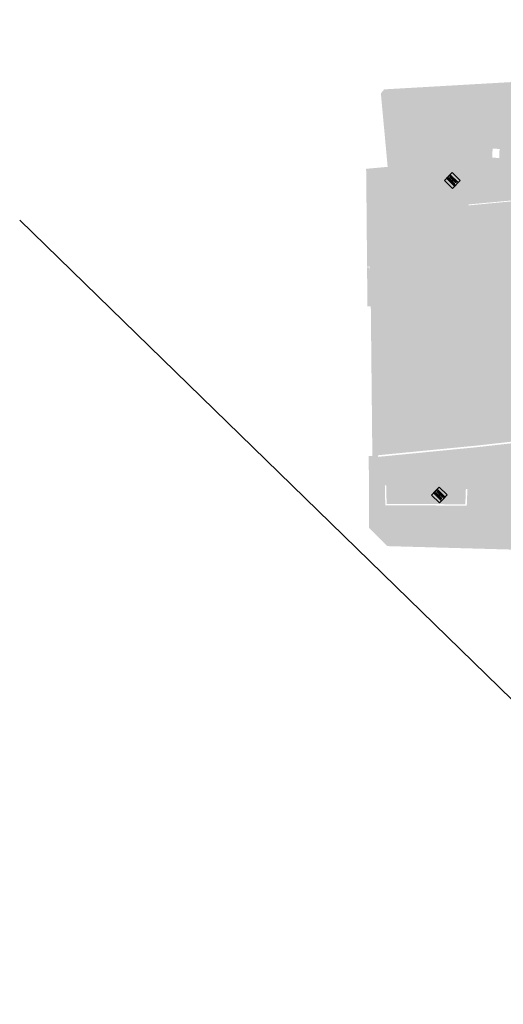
# Model space of a CAD drawing. Header units: metres. Extents: x -95 to 251, y -129 to 218.
# Tile 1 of 3: x -95 to -4, y -129 to 55. Entities that reach past the tile are written whole.
import ezdxf
from ezdxf.xclip import XClip

# ---------------------------------------------------------------- set-up
doc = ezdxf.new("R2010")
doc.units = ezdxf.units.M
doc.header["$LTSCALE"] = 0.01
doc.header["$MEASUREMENT"] = 0
doc.header["$XCLIPFRAME"] = 0
doc.linetypes.add('Wipeout_Contour', pattern=[100, 0, -100])
for name, color, linetype in [('0_MDCP z klauzulą', 7, 'Continuous'), ('2_hydranty.PZT', 7, 'Continuous'), ('3_utwardzenia.PZT', 7, 'Continuous'), ('3_zieleń.PZT', 7, 'Continuous'), ('Mapa Lądowisko Bochnia_5_0', 7, 'Continuous')]:
    doc.layers.add(name, color=color, linetype=linetype)
picture_1 = doc.add_image_def('image1.tif', size_in_pixel=(6614, 4961))

# ---------------------------------------------------------------- blocks, each defined once
blk = doc.blocks.new('Rysunek_1_5', base_point=(78.12, 44.48))
at = {"layer": 'Mapa Lądowisko Bochnia_5_0', "color": 9, "lineweight": 0}
image = blk.add_image(picture_1, insert=(55.67, -129.07), size_in_units=(279.99, 210.02), rotation=45.7581, dxfattribs=at)
image.set_boundary_path([(-0.5, -0.5), (6613.5, 4960.5)])

msp = doc.modelspace()

# ---------------------------------------------------------------- hatches: boundary and pattern name
at = {"layer": '2_hydranty.PZT', "linetype": 'Continuous', "lineweight": 0}
for points in [[(-13.93, 26.38), (-15.4, 24.88), (-13.9, 23.41), (-12.43, 24.91)], [(-16.36, -32.4), (-17.83, -33.9), (-16.33, -35.37), (-14.86, -33.87)]]:
    msp.add_hatch(color=1, dxfattribs=at).paths.add_polyline_path(points)
at = {"layer": '3_utwardzenia.PZT', "linetype": 'Continuous', "lineweight": 0, "transparency": 33554559}
h = msp.add_hatch(color=254, dxfattribs=at)
h.paths.add_polyline_path([(-29.85, 8.65), (-29.35, 8.7), (-29.35, 7.81), (-26.7, 7.67), (-22.89, 7.6), (-21.82, 7.73), (-20.61, 8.12), (-19.74, 8.56), (-19.16, 8.88), (-18.03, 9.77), (-12.15, 15.65), (-9.87, 17.76), (-8.69, 18.43), (-7.68, 18.82), (-6.31, 19.18), (1.45, 19.31), (2.94, 19.79), (7.07, 22.35), (13.39, 19.34), (13.36, 19.07), (10.92, 19.09), (10.93, 18.94), (10.3, 18.94), (10.32, 17.63), (9.97, 17.63), (10.01, 16.06), (7.73, 16.09), (7.16, 16.63), (1.37, 16.65), (0.57, 16.46), (-0.42, 16.09), (-0.92, 15.7), (-1.4, 15.11), (-1.74, 14.36), (-1.92, 13.61), (-1.91, 8.49), (-1.87, 7.78), (-1.71, 7.11), (-1.36, 6.64), (-0.89, 6.16), (-0.27, 5.76), (0.25, 5.66), (0.59, 5.67), (7.99, 5.83), (8, 3.75), (0.59, 3.77), (0.25, 3.77), (-0.43, 3.5), (-1.1, 3.01), (-1.5, 2.49), (-1.79, 1.88), (-1.88, -10.05), (-1.8, -11.22), (-1.55, -12.36), (-1.19, -13.32), (-0.71, -14.15), (0.33, -15.51), (1.31, -16.53), (2.53, -17.39), (4.09, -18.06), (5.87, -18.4), (8.06, -18.43), (7.73, -8.61), (16.37, -8.6), (16.37, -11.45), (18.53, -11.45), (18.53, -10.43), (21.61, -10.44), (21.6, -11.44), (23.96, -11.47), (23.97, -10.46), (34.7, -10.5), (34.71, -8.59), (42.4, -8.74), (44.12, -8.73), (45.52, -8.56), (46.74, -8.58), (47.37, -8.59), (52.82, -8.62), (52.86, -10.5), (55.24, -10.46), (61.63, -10.5), (61.63, -10.2), (67.14, -8.28), (71.21, -6.83), (71.43, -6.63), (71.52, -6.36), (71.56, -5.79), (71.45, -5.48), (71.23, -5.27), (66.53, -3.38), (67.07, 17.83), (71.66, 17.77), (72, 17.89), (72.17, 18.23), (72.19, 19.17), (72.24, 21.55), (72.16, 23.17), (71.84, 24.28), (71.53, 24.89), (70.56, 26.01), (69.39, 26.83), (68.03, 27.39), (66.83, 27.62), (65.85, 27.61), (64.98, 27.3), (63.86, 26.75), (62.47, 25.84), (61.28, 24.79), (59.93, 23.5), (58.94, 22.56), (57.97, 21.38), (57.38, 20.33), (57.02, 18.76), (55.52, 19.22), (55.21, 18.06), (54.82, 18.02), (33.14, 17.86), (27.81, 17.85), (24.39, 17.84), (10.2, 24.76), (10.76, 25.18), (13.54, 27.72), (13.7, 28.45), (12.96, 29.77), (12.13, 44.15), (18.15, 44.49), (19.75, 42.31), (20.53, 28.06), (21.13, 26.11), (21.86, 25.12), (22.43, 24.61), (23.29, 24.11), (24.35, 23.84), (32.09, 23.83), (47.89, 23.76), (48.74, 25.03), (48.86, 31.45), (44.14, 31.36), (44.09, 33.96), (34.44, 33.86), (34.45, 39.96), (35.2, 39.96), (35.21, 43.1), (34.46, 43.1), (34.46, 44.33), (33.61, 44.34), (33.55, 45.38), (42.85, 45.91), (42.91, 45.27), (47.07, 45.61), (47.01, 46.15), (50.15, 46.33), (51.47, 34.81), (51.9, 33.93), (52.65, 33.25), (53.57, 32.84), (54.68, 32.73), (74.34, 33.29), (90.34, 33.64), (102.14, 33.96), (103.34, 34.08), (104.34, 34.33), (105.36, 34.8), (106.21, 35.3), (106.91, 35.89), (107.61, 36.6), (108.18, 37.29), (108.51, 37.99), (108.64, 38.43), (108.75, 39.42), (108.72, 41.45), (108.68, 41.86), (108.67, 42.49), (106.57, 48.19), (106.29, 49.17), (106.23, 49.56), (107.22, 49.62), (115.2, 50.28), (115.27, 38.26), (115.5, 25.24), (115.41, 22.26), (115.07, 18.58), (114.89, 17.26), (112.81, 7.07), (110.76, -3.02), (106.52, -23.75), (102.72, -42.3), (101.7, -47), (95.42, -46.82), (99.36, -26.85), (98.15, -25.52), (96.07, -24.76), (95.76, -24.68), (93.73, -34.3), (91.28, -34.23), (91.23, -35.93), (93.34, -35.99), (91, -46.47), (91.49, -46.58), (91.46, -46.71), (89.54, -46.66), (90.97, -36.02), (86.96, -36.26), (86.91, -33.99), (86.9, -31.62), (86.47, -31.63), (86.25, -23.63), (84.42, -23.54), (84.42, -23.3), (70.64, -23.56), (69.44, -23.63), (69.46, -29.44), (70.65, -29.43), (70.66, -32.53), (66.8, -32.56), (66.78, -29.41), (65.14, -29.42), (65.16, -32.57), (64.26, -32.58), (64.1, -29.29), (59.02, -29.38), (58.89, -26.22), (53.09, -26.27), (53.16, -29.48), (47.95, -29.51), (47.96, -30.2), (46.91, -30.23), (47.04, -35.52), (48.09, -35.5), (48.28, -43.28), (64.45, -43.04), (64.44, -42.89), (67.27, -42.91), (67.25, -45.84), (67.61, -45.84), (67.62, -42.92), (74.03, -42.97), (74.14, -46.23), (-20.38, -43.6), (-26.07, -43.44), (-29.47, -40.04), (-29.53, -26.63), (-27.82, -26.46), (-27.79, -26.76), (-26.57, -27.34), (-11.18, -27.23), (-4.75, -25.64), (1.4, -25.29), (9.85, -25.12), (9.97, -25.1), (9.88, -26.64), (10.07, -31.24), (8.04, -31.52), (8.52, -34.38), (9.66, -35.69), (10.09, -36.01), (11.7, -36.81), (13.6, -37.16), (16.17, -37.2), (19.32, -36.88), (25.41, -36.2), (28.27, -35.72), (27.52, -28.87), (27.49, -27.59), (27.12, -22.34), (35.29, -21.66), (35.31, -22.04), (41.31, -21.61), (42.36, -21.99), (43.84, -21.3), (50.71, -20.51), (52.31, -20.28), (53.41, -19.6), (53.77, -18.71), (53.76, -18.05), (73.72, -16.02), (80.15, -16.5), (96.57, -18.55), (96.53, -19.24), (96.83, -19.27), (96.85, -18.98), (99.11, -18.46), (99.77, -18.12), (100.37, -17.78), (100.94, -17.23), (101.35, -16.62), (104.18, -2.87), (104.3, -1.84), (104.26, -1.13), (104.04, -0.42), (103.73, 0.15), (103.1, 0.95), (102.39, 1.57), (98.29, 1.75), (98.41, 6.94), (103.55, 7.27), (104.82, 7.32), (105.35, 7.56), (105.91, 7.91), (106.39, 8.59), (106.5, 9.09), (107.64, 14.41), (108.58, 22), (108.65, 22.82), (108.47, 23.88), (108.11, 24.81), (107.62, 25.64), (106.86, 26.42), (106.05, 27.08), (104.27, 28.17), (85.23, 28.32), (81.96, 28.03), (80.85, 26.79), (79.92, 25.63), (79.15, 24.39), (78.71, 22.97), (78.55, 21.45), (78.45, 13.44), (78.39, -1.24), (78.21, -7.49), (78.26, -8.51), (78.54, -8.94), (79.07, -9.29), (80.17, -9.39), (80.47, -9.39), (81.85, -9.41), (81.8, -12.31), (78.17, -12.18), (78.24, -15.27), (72.86, -15.19), (63.13, -15.15), (54.35, -15.16), (52.83, -17.27), (29.47, -19.73), (8.07, -22.06), (8.11, -21), (5.52, -20.9), (4.02, -20.68), (2.47, -20.14), (0.86, -19.36), (-0.63, -18.21), (-1.65, -17.19), (-2.42, -16.24), (-3.21, -14.89), (-3.69, -13.77), (-4.16, -12.5), (-4.39, -11.46), (-4.42, 8.48), (-4.42, 9.9), (-4.61, 10.94), (-4.94, 11.88), (-5.47, 12.77), (-5.72, 13.14), (-5.94, 13.44), (-6.26, 13.8), (-6.47, 13.95), (-6.73, 14.05), (-7.11, 14.14), (-7.71, 14.18), (-8.35, 14.17), (-8.94, 14.09), (-9.97, 13.75), (-10.87, 13.24), (-16.34, 7.87), (-17.8, 6.71), (-19.25, 5.91), (-21.16, 5.29), (-22.94, 5.09), (-26.96, 5.2), (-29.27, 5.21), (-29.16, 4.47), (-29.81, 4.46)])
h.paths.add_polyline_path([(43.49, 44.19), (43.84, 44.23), (43.8, 44.58), (43.45, 44.54)], flags=0)
h.paths.add_polyline_path([(46.27, 44.51), (46.62, 44.54), (46.59, 44.9), (46.24, 44.87)], flags=0)
h.paths.add_polyline_path([(-26.28, -32.06), (-26.19, -35.55), (-11.48, -35.62), (-11.38, -32.76), (-11.09, -32.77), (-11.21, -35.88), (-26.44, -35.8), (-26.53, -32.06)], flags=0)
msp.add_hatch(color=254, dxfattribs=at).paths.add_polyline_path([(-29.95, 20.35), (-27.78, 20.38), (-16.73, 20.52), (-18.34, 37.64), (-17.2, 40.04), (-13.87, 39), (-14.03, 38.53), (-12.51, 38.04), (-11.7, 40.57), (-13.21, 41.06), (-16.32, 41.85), (-16, 42.53), (-20.51, 42.27), (-20.77, 41.73), (-25.68, 41.03), (-25.76, 41.97), (-26.65, 41.92), (-27.27, 41.17), (-26, 27.44), (-24.49, 27.55), (-24.66, 26.87), (-25.28, 26.17), (-25.97, 25.57), (-26.78, 25.15), (-30, 24.9)])
at = {"layer": '3_zieleń.PZT', "linetype": 'Continuous', "lineweight": 0, "transparency": 33554559}
h = msp.add_hatch(color=81, dxfattribs=at)
h.paths.add_polyline_path([(-27.78, 20.38), (-16.73, 20.52), (-18.34, 37.64), (-17.2, 40.04), (-13.87, 39), (-14.03, 38.53), (-12.51, 38.04), (-11.7, 40.57), (-13.21, 41.06), (-16.32, 41.85), (-16, 42.53), (4.39, 43.7), (7.08, 32.68), (6.91, 32.71), (7.39, 29.19), (8.14, 24.98), (8.05, 24.55), (6.98, 22.39), (7.07, 22.35), (2.94, 19.79), (1.45, 19.31), (-6.31, 19.18), (-7.68, 18.82), (-8.69, 18.43), (-9.87, 17.76), (-12.15, 15.65), (-18.03, 9.77), (-19.25, 8.81), (-20.61, 8.12), (-21.82, 7.73), (-22.89, 7.6), (-26.7, 7.67), (-29.35, 7.81), (-29.35, 8.31), (-29.29, 8.31), (-29.31, 8.81), (-29.85, 8.79), (-29.95, 20.35)])
h.paths.add_polyline_path([(-6.45, 29.16), (-6.38, 30.84), (-5.08, 30.79), (-5.15, 29.1)], flags=0)
h.paths.add_polyline_path([(-0.46, 21.38), (-0.44, 21.21), (-10.87, 20.24), (-10.88, 20.41)], flags=0)
for points in [[(-25.76, 41.97), (-25.68, 41.03), (-20.77, 41.73), (-20.51, 42.27)], [(-30.02, 27.07), (-26, 27.44), (-24.49, 27.55), (-24.66, 26.87), (-25.28, 26.17), (-25.97, 25.57), (-26.78, 25.15), (-30, 24.9)], [(-29.27, 5.21), (-26.96, 5.2), (-22.94, 5.09), (-21.16, 5.29), (-19.25, 5.91), (-17.8, 6.71), (-16.34, 7.87), (-10.87, 13.24), (-9.97, 13.75), (-8.94, 14.09), (-8.35, 14.17), (-7.71, 14.18), (-7.11, 14.14), (-6.73, 14.05), (-6.47, 13.95), (-6.26, 13.8), (-5.94, 13.44), (-5.72, 13.14), (-5.47, 12.77), (-4.94, 11.88), (-4.61, 10.94), (-4.42, 9.9), (-4.39, -11.46), (-4.16, -12.5), (-3.69, -13.77), (-3.21, -14.89), (-2.42, -16.24), (-1.65, -17.19), (-0.63, -18.21), (0.86, -19.36), (1.47, -19.66), (2.41, -20.11), (4.02, -20.68), (5.52, -20.9), (8.11, -21), (8.07, -22.06), (29.47, -19.73), (52.83, -17.27), (54.35, -15.16), (63.13, -15.15), (72.86, -15.19), (78.24, -15.27), (78.17, -12.18), (80.2, -12.23), (80.15, -16.2), (73.71, -15.71), (38.65, -19.28), (-9.31, -24.65), (-27.82, -26.46), (-28.86, -26.56), (-29.15, 1.4), (-29.78, 1.4), (-29.81, 4.46), (-29.16, 4.47)], [(-27.79, -26.76), (-26.57, -27.34), (-11.18, -27.23), (-4.75, -25.64), (1.4, -25.29), (9.85, -25.12), (9.97, -25.1), (9.88, -26.64), (17.05, -26.28), (19.4, -27.43), (19.32, -36.88), (25.41, -36.2), (25.35, -35.89), (27.86, -35.45), (27.21, -28.87), (26.14, -28.9), (26.11, -27.62), (27.19, -27.6), (26.82, -22.46), (26.79, -22.06), (35.57, -21.33), (35.6, -21.71), (41.4, -21.3), (42.31, -21.66), (43.78, -21), (52.17, -20.02), (53.19, -19.41), (53.49, -18.61), (53.51, -18.07), (38.66, -19.6), (-9.29, -24.95)]]:
    msp.add_hatch(color=81, dxfattribs=at).paths.add_polyline_path(points)

# ---------------------------------------------------------------- block references
at = {"layer": '0_MDCP z klauzulą', "color": 250, "linetype": 'Continuous', "lineweight": 15}
ref = msp.add_blockref('Rysunek_1_5', (78.12, 44.48), dxfattribs=at)
XClip(ref).set_block_clipping_path([(55.6714299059, -129.0731638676), (251.0192717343, 71.5137601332), (100.5639149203, 218.0394092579), (-94.7839269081, 17.4524852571)])

# ---------------------------------------------------------------- next in the draw order: wipeouts: each hides what was drawn before it
at = {"color": 254, "linetype": 'Wipeout_Contour', "lineweight": 0, "ltscale": 114.150509}
msp.add_wipeout([(-14.33, 25.97), (-14.99, 25.3), (-13.49, 23.83), (-12.84, 24.5)], dxfattribs=at).dxf.layer = '2_hydranty.PZT'
at = {"color": 254, "linetype": 'Wipeout_Contour', "lineweight": 0, "ltscale": 150.520452}
msp.add_wipeout([(-16.76, -32.82), (-17.42, -33.48), (-15.92, -34.96), (-15.26, -34.29)], dxfattribs=at).dxf.layer = '2_hydranty.PZT'

# ---------------------------------------------------------------- next in the draw order: hatches: boundary and pattern name
at = {"layer": '2_hydranty.PZT', "linetype": 'Continuous', "lineweight": 0}
for points in [[(-14.24, 25.69), (-14.38, 25.54), (-13.9, 25.07), (-14.08, 24.88), (-14.57, 25.36), (-14.71, 25.21), (-13.59, 24.1), (-13.44, 24.25), (-13.93, 24.73), (-13.75, 24.92), (-13.26, 24.44), (-13.11, 24.59)], [(-16.66, -33.09), (-16.81, -33.24), (-16.32, -33.72), (-16.51, -33.91), (-16.99, -33.43), (-17.14, -33.58), (-16.02, -34.68), (-15.87, -34.53), (-16.36, -34.05), (-16.17, -33.87), (-15.69, -34.34), (-15.54, -34.19)]]:
    msp.add_hatch(color=7, dxfattribs=at).paths.add_polyline_path(points)

# ---------------------------------------------------------------- next in the draw order: linework, layer by layer
at = {"layer": '2_hydranty.PZT', "color": 7, "linetype": 'Continuous', "lineweight": 0}
for p, q in [((-13.93, 26.38), (-15.4, 24.88)), ((-14.33, 25.97), (-14.99, 25.3)), ((-12.84, 24.5), (-14.33, 25.97)), ((-12.43, 24.91), (-13.93, 26.38)), ((-15.4, 24.88), (-13.9, 23.41)), ((-14.99, 25.3), (-13.49, 23.83)), ((-14.57, 25.36), (-14.71, 25.21)), ((-14.71, 25.21), (-13.59, 24.1)), ((-14.08, 24.88), (-14.57, 25.36)), ((-14.24, 25.69), (-14.38, 25.54)), ((-14.38, 25.54), (-13.9, 25.07)), ((-13.11, 24.59), (-14.24, 25.69)), ((-13.9, 25.07), (-14.08, 24.88)), ((-13.93, 24.73), (-13.75, 24.92)), ((-13.44, 24.25), (-13.93, 24.73)), ((-13.9, 23.41), (-12.43, 24.91)), ((-13.75, 24.92), (-13.26, 24.44)), ((-13.59, 24.1), (-13.44, 24.25)), ((-13.49, 23.83), (-12.84, 24.5)), ((-13.26, 24.44), (-13.11, 24.59)), ((-16.36, -32.4), (-17.83, -33.9)), ((-16.76, -32.82), (-17.42, -33.48)), ((-16.66, -33.09), (-16.81, -33.24)), ((-15.26, -34.29), (-16.76, -32.82)), ((-15.54, -34.19), (-16.66, -33.09)), ((-14.86, -33.87), (-16.36, -32.4)), ((-17.83, -33.9), (-16.33, -35.37)), ((-17.42, -33.48), (-15.92, -34.96)), ((-16.99, -33.43), (-17.14, -33.58)), ((-17.14, -33.58), (-16.02, -34.68)), ((-16.51, -33.91), (-16.99, -33.43)), ((-16.81, -33.24), (-16.32, -33.72)), ((-16.32, -33.72), (-16.51, -33.91)), ((-16.36, -34.05), (-16.17, -33.87)), ((-15.87, -34.53), (-16.36, -34.05)), ((-16.33, -35.37), (-14.86, -33.87)), ((-16.17, -33.87), (-15.69, -34.34)), ((-16.02, -34.68), (-15.87, -34.53)), ((-15.92, -34.96), (-15.26, -34.29)), ((-15.69, -34.34), (-15.54, -34.19))]:
    msp.add_line(p, q, dxfattribs=at)

doc.saveas('drawing.dxf')
